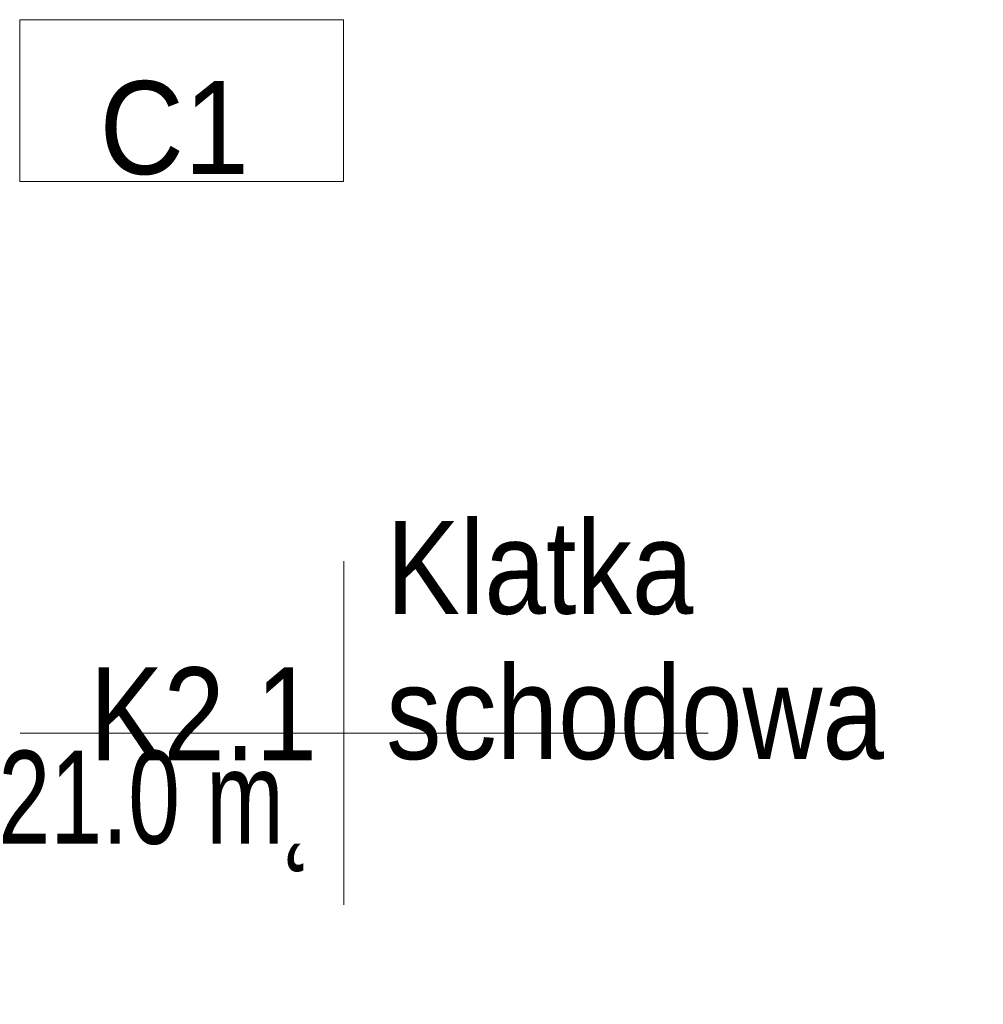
# Model space of a CAD drawing. Header units: centimetres. Extents: x -1434 to 23895, y -8842 to 3590.
# Tile 25 of 75: x -391 to -153, y 1548 to 1792. Entities that reach past the tile are written whole.
import ezdxf

# ---------------------------------------------------------------- set-up
doc = ezdxf.new("R2010")
doc.units = ezdxf.units.CM
doc.layers.add('A-AREA-IDEN', color=2, linetype='Continuous', lineweight=13)
doc.layers.add('A-WALL-IDEN', color=211, linetype='Continuous', lineweight=13)
doc.styles.add('Arial_6', font='arial.ttf', dxfattribs={"width": 0.9, "height": 23})
doc.styles.add('Arial_7', font='arial.ttf', dxfattribs={"width": 0.85, "height": 23})

# ---------------------------------------------------------------- blocks, each defined once
blk = doc.blocks.new('ET sciana_AT7 - 10mm-2270614-parter wysoki __0_00_ - stan projektowany Klatka schodowa')
at = {"layer": 'A-WALL-IDEN'}
for p, q in [((-0.4, 0.196875), (0.4, 0.196875)), ((-0.4, -0.203125), (-0.4, 0.196875)), ((0.4, 0.196875), (0.4, -0.203125)), ((-0.4, -0.203125), (0.4, -0.203125))]:
    blk.add_line(p, q, dxfattribs=at)
blk = doc.blocks.new('METKA_POMIESZCZENIA2 - Rozbudowana - bez ramki-2396678-parter wysoki __0_00_ - stan projektowany Klatka schodowa')
at = {"layer": 'A-AREA-IDEN'}
for p, q in [((0, 0.425), (0, 0)), ((0.0976, 0), (-0.8, 0)), ((-0.8, 0), (0.9, 0)), ((0, 0), (0, -0.425))]:
    blk.add_line(p, q, dxfattribs=at)

msp = doc.modelspace()

# ---------------------------------------------------------------- block references
at = {"layer": 'A-AREA-IDEN', "xscale": 99.99999999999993, "yscale": 99.99999999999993, "zscale": 99.99999999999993}
msp.add_blockref('METKA_POMIESZCZENIA2 - Rozbudowana - bez ramki-2396678-parter wysoki __0_00_ - stan projektowany Klatka schodowa', (-310.7, 1615.4), dxfattribs=at)
at = {"layer": 'A-WALL-IDEN', "xscale": 99.99999999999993, "yscale": 99.99999999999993, "zscale": 99.99999999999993}
msp.add_blockref('ET sciana_AT7 - 10mm-2270614-parter wysoki __0_00_ - stan projektowany Klatka schodowa', (-350.81, 1772.05), dxfattribs=at)

# ---------------------------------------------------------------- texts
at = {"layer": 'A-AREA-IDEN', "char_height": 23, "line_spacing_factor": 0.936439, "style": 'Arial_7'}
for s, insert, width, attachment_point in [('\\pxt3.69565,7.3913,11.08696,14.78261,18.47826,22.17391,25.86957,29.56522,33.26087,36.95652,40.65217,44.34783,48.04348,51.73913,55.43478,59.13043,62.82609,66.52174,70.21739,73.91304,77.6087,81.30435,85,88.69565,92.3913,96.08696,99.78261,103.47826,107.17391,110.86957,114.56522,118.26087;{Klatka\\Pschodowa}', (-300.27, 1608.62), 121.975, 7), ('\\pxqr,t3.69565,7.3913,11.08696,14.78261,18.47826,22.17391,25.86957,29.56522,33.26087,36.95652,40.65217,44.34783,48.04348,51.73913,55.43478,59.13043,62.82609,66.52174,70.21739,73.91304,77.6087,81.30435,85,88.69565,92.3913,96.08696,99.78261,103.47826,107.17391,110.86957,114.56522,118.26087;{K2.1}', (-317.35, 1608.62), 55.675, 9), ('\\pxqr,t3.69565,7.3913,11.08696,14.78261,18.47826,22.17391,25.86957,29.56522,33.26087,36.95652,40.65217,44.34783,48.04348,51.73913,55.43478,59.13043,62.82609,66.52174,70.21739,73.91304,77.6087,81.30435,85,88.69565,92.3913,96.08696,99.78261,103.47826,107.17391,110.86957,114.56522,118.26087;{21.0 m˛}', (-317.35, 1611.01), 91.63, 3)]:
    msp.add_mtext(s, dxfattribs=dict(at, insert=insert, width=width, attachment_point=attachment_point))
at = {"layer": 'A-WALL-IDEN', "insert": (-352.62, 1764.89), "char_height": 23, "width": 37.53, "attachment_point": 5, "line_spacing_factor": 0.936439, "style": 'Arial_6'}
msp.add_mtext('\\pxqc,t4.96957,9.93913,14.9087,19.87826,24.84783,29.81739,34.78696,39.75652,44.72609,49.69565,54.66522,59.63478,64.60435,69.57391,74.54348,79.51304,84.48261,89.45217,94.42174,99.3913,104.36087,109.33043,114.3,119.26957,124.23913,129.2087,134.17826,139.14783,144.11739,149.08696,154.05652,159.02609;{C1}', dxfattribs=at)

doc.saveas('drawing.dxf')
